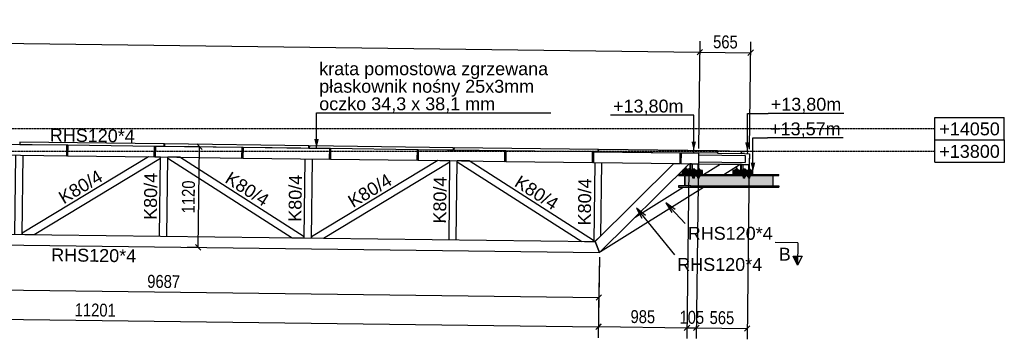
# Model space of a CAD drawing. Header units: millimetres. Extents: x 30 to 208467, y 44 to 15445.
# Tile 25 of 61: x 102619 to 113575, y 7782 to 11336. Entities that reach past the tile are written whole.
import ezdxf

# ---------------------------------------------------------------- set-up
doc = ezdxf.new("R2010")
doc.units = ezdxf.units.MM
doc.linetypes.add('DXK_LINE_DOT3', pattern=[5.9187, 2.979, -0.9799, 0.9799, -0.9799])
doc.styles.add('Arial', font='ARIAL.TTF', dxfattribs={"height": 0.2})
doc.styles.add('Arial Narrow', font='ARIALN.TTF', dxfattribs={"height": 0.2})

# ---------------------------------------------------------------- blocks, each defined once
blk = doc.blocks.new('Part-29275 - 29209')
at = {"color": 7}
for p, q in [((97901, 9009), (99347, 8991)), ((99417, 8990), (100957, 8971)), ((97901, 8889), (109069, 8747)), ((101027, 8970), (109021, 8868)), ((109021, 8868), (109069, 8747))]:
    blk.add_line(p, q, dxfattribs=at)
blk = doc.blocks.new('Part-73665 - 29209')
at = {"color": 7}
for p, q in [((107042, 9773), (107044, 9893)), ((107044, 9893), (107054, 9893)), ((107054, 9893), (107052, 9773)), ((107052, 9773), (107042, 9773))]:
    blk.add_line(p, q, dxfattribs=at)
blk = doc.blocks.new('Part-29213 - 29209')
at = {"color": 7}
for p, q in [((110172, 9754), (110692, 9747)), ((110173, 9834), (110693, 9827)), ((110693, 9827), (110692, 9747))]:
    blk.add_line(p, q, dxfattribs=at)
blk = doc.blocks.new('Part-29609 - 29209')
at = {"color": 7}
for p, q in [((107273, 9769), (105867, 8921)), ((106000, 8908), (107406, 9756)), ((107406, 9768), (107273, 9769)), ((107406, 9756), (107406, 9768)), ((105867, 8921), (105867, 8909)), ((105867, 8909), (106000, 8908))]:
    blk.add_line(p, q, dxfattribs=at)
blk = doc.blocks.new('Part-29301 - 29209')
at = {"color": 7}
for p, q in [((109021, 8868), (109899, 9737)), ((109069, 8747), (110067, 9735)), ((109899, 9737), (109967, 9736)), ((109977, 9736), (110067, 9735)), ((109069, 8747), (109021, 8868))]:
    blk.add_line(p, q, dxfattribs=at)
blk = doc.blocks.new('Part-29270 - 29209')
at = {"color": 7}
for p, q in [((102566, 8950), (102578, 9830)), ((102646, 8949), (102658, 9829))]:
    blk.add_line(p, q, dxfattribs=at)
blk = doc.blocks.new('Part-29271 - 29209')
at = {"color": 7}
for p, q in [((104176, 8930), (104187, 9810)), ((104256, 8929), (104267, 9809))]:
    blk.add_line(p, q, dxfattribs=at)
blk = doc.blocks.new('Part-29272 - 29209')
at = {"color": 7}
for p, q in [((105786, 8909), (105797, 9789)), ((105866, 8908), (105877, 9788))]:
    blk.add_line(p, q, dxfattribs=at)
blk = doc.blocks.new('Part-29273 - 29209')
at = {"color": 7}
for p, q in [((107396, 8889), (107407, 9769)), ((107476, 8888), (107487, 9768))]:
    blk.add_line(p, q, dxfattribs=at)
blk = doc.blocks.new('Part-29274 - 29209')
at = {"color": 7}
for p, q in [((109017, 9748), (109006, 8869)), ((109087, 8933), (109097, 9747)), ((109020, 8869), (109084, 8932)), ((109084, 8932), (109085, 8932)), ((109006, 8869), (109020, 8869))]:
    blk.add_line(p, q, dxfattribs=at)
blk = doc.blocks.new('Part-30377 - 29209')
at = {"color": 7}
for p, q in [((110597, 9660), (110597, 9704)), ((110732, 9660), (110732, 9726)), ((110735, 9660), (110735, 9726))]:
    blk.add_line(p, q, dxfattribs=at)
blk = doc.blocks.new('Part-30378 - 29209')
at = {"color": 7}
for p, q in [((110657, 9727), (110638, 9728)), ((110638, 9728), (110638, 9660)), ((110650, 9660), (110650, 9727)), ((110670, 9660), (110670, 9727))]:
    blk.add_line(p, q, dxfattribs=at)
blk = doc.blocks.new('Part-30339 - 29209')
at = {"color": 7}
for p, q in [((110778, 9660), (110554, 9660)), ((110554, 9660), (110554, 9645)), ((110554, 9645), (110778, 9645)), ((110709, 9645), (110709, 9660)), ((110778, 9645), (110778, 9660))]:
    blk.add_line(p, q, dxfattribs=at)
blk = doc.blocks.new('Bolt-74204 - 29209')
at = {"color": 7}
for p, q in [((110622, 9663), (110574, 9663)), ((110574, 9660), (110574, 9663)), ((110584, 9663), (110584, 9673)), ((110611, 9673), (110584, 9673)), ((110588, 9663), (110588, 9673)), ((110590, 9660), (110590, 9663)), ((110594, 9663), (110594, 9673)), ((110601, 9663), (110601, 9673)), ((110606, 9660), (110606, 9663)), ((110608, 9663), (110608, 9673)), ((110611, 9663), (110611, 9673)), ((110622, 9660), (110622, 9663)), ((110705, 9663), (110657, 9663)), ((110657, 9660), (110657, 9663)), ((110668, 9663), (110668, 9673)), ((110694, 9673), (110668, 9673)), ((110671, 9663), (110671, 9673)), ((110673, 9660), (110673, 9663)), ((110677, 9663), (110677, 9673)), ((110684, 9663), (110684, 9673)), ((110689, 9660), (110689, 9663)), ((110691, 9663), (110691, 9673)), ((110694, 9663), (110694, 9673)), ((110705, 9660), (110705, 9663)), ((110748, 9673), (110735, 9673)), ((110759, 9663), (110735, 9663)), ((110738, 9663), (110738, 9673)), ((110742, 9660), (110742, 9663)), ((110744, 9663), (110744, 9673)), ((110748, 9663), (110748, 9673)), ((110759, 9660), (110759, 9663)), ((110666, 9600), (110666, 9603)), ((110695, 9600), (110666, 9600)), ((110668, 9587), (110668, 9600)), ((110694, 9587), (110668, 9587)), ((110671, 9587), (110671, 9600)), ((110673, 9573), (110673, 9603)), ((110689, 9573), (110673, 9573)), ((110677, 9587), (110677, 9600)), ((110684, 9587), (110684, 9600)), ((110689, 9573), (110689, 9603)), ((110691, 9587), (110691, 9600)), ((110694, 9587), (110694, 9600)), ((110695, 9600), (110695, 9603)), ((110720, 9600), (110720, 9603)), ((110749, 9600), (110720, 9600)), ((110721, 9587), (110721, 9600)), ((110748, 9587), (110721, 9587)), ((110725, 9587), (110725, 9600)), ((110727, 9573), (110727, 9603)), ((110742, 9573), (110727, 9573)), ((110731, 9587), (110731, 9600)), ((110738, 9587), (110738, 9600)), ((110742, 9573), (110742, 9603)), ((110744, 9587), (110744, 9600)), ((110748, 9587), (110748, 9600)), ((110749, 9600), (110749, 9603))]:
    blk.add_line(p, q, dxfattribs=at)
blk = doc.blocks.new('Part-29385 - 29209')
at = {"color": 7}
for p, q in [((109052, 8900), (109053, 8900)), ((109057, 8906), (109059, 8906)), ((109077, 8923), (109077, 8925)), ((109016, 8868), (109016, 8869)), ((109020, 8869), (109020, 8869)), ((109020, 8869), (109020, 8868))]:
    blk.add_line(p, q, dxfattribs=at)
blk = doc.blocks.new('Part-29397 - 29209')
at = {"color": 7}
for p, q in [((97453, 10015), (98047, 10008)), ((98057, 10008), (99014, 9995)), ((99024, 9995), (99294, 9992)), ((97451, 9895), (97709, 9892)), ((97722, 9892), (97856, 9890)), ((97869, 9890), (98045, 9888)), ((98055, 9888), (99012, 9875)), ((99022, 9875), (99293, 9872)), ((101919, 9958), (102169, 9955)), ((102179, 9955), (103144, 9943)), ((103154, 9943), (104119, 9931)), ((104129, 9930), (105094, 9918)), ((105104, 9918), (106069, 9906)), ((106079, 9906), (107044, 9893)), ((107054, 9893), (108019, 9881)), ((108029, 9881), (108993, 9869)), ((109003, 9868), (109968, 9856)), ((101918, 9838), (102167, 9835)), ((102177, 9835), (103142, 9823)), ((103152, 9823), (104117, 9811)), ((104127, 9810), (105092, 9798)), ((105102, 9798), (106067, 9786)), ((106077, 9786), (107042, 9773)), ((107052, 9773), (108017, 9761)), ((108027, 9761), (108992, 9749)), ((109978, 9856), (110173, 9854)), ((110173, 9854), (110172, 9734)), ((109002, 9748), (109967, 9736)), ((109977, 9736), (110075, 9735)), ((110093, 9735), (110172, 9734))]:
    blk.add_line(p, q, dxfattribs=at)
blk = doc.blocks.new('Part-29452 - 29209')
at = {"color": 7}
for p, q in [((110215, 9660), (109991, 9660)), ((109991, 9660), (109991, 9645)), ((109991, 9645), (110215, 9645)), ((110146, 9645), (110146, 9660)), ((110215, 9645), (110215, 9660))]:
    blk.add_line(p, q, dxfattribs=at)
blk = doc.blocks.new('Part-30470 - 29209')
at = {"color": 7}
for p, q in [((110778, 9645), (110554, 9645)), ((110554, 9645), (110554, 9630)), ((110709, 9630), (110709, 9645)), ((110778, 9630), (110778, 9645)), ((110554, 9630), (110778, 9630))]:
    blk.add_line(p, q, dxfattribs=at)
blk = doc.blocks.new('Part-73601 - 29209')
at = {"color": 7}
for p, q in [((105092, 9798), (105094, 9918)), ((105094, 9918), (105104, 9918)), ((105104, 9918), (105102, 9798)), ((105102, 9798), (105092, 9798))]:
    blk.add_line(p, q, dxfattribs=at)
blk = doc.blocks.new('Part-29496 - 29209')
at = {"color": 7}
for p, q in [((110034, 9660), (110034, 9702)), ((110169, 9660), (110169, 9734)), ((110172, 9660), (110172, 9734)), ((110172, 9734), (110172, 9734))]:
    blk.add_line(p, q, dxfattribs=at)
blk = doc.blocks.new('Part-29497 - 29209')
at = {"color": 7}
for p, q in [((110093, 9735), (110075, 9735)), ((110075, 9735), (110075, 9660)), ((110087, 9660), (110087, 9735)), ((110107, 9660), (110107, 9734))]:
    blk.add_line(p, q, dxfattribs=at)
blk = doc.blocks.new('Part-30475 - 29209')
at = {"color": 7}
for p, q in [((110778, 9620), (110554, 9620)), ((110554, 9620), (110554, 9615)), ((110699, 9615), (110778, 9615)), ((110709, 9615), (110709, 9620)), ((110778, 9615), (110778, 9620))]:
    blk.add_line(p, q, dxfattribs=at)
blk = doc.blocks.new('Part-78197 - 29209')
blk.add_hatch(color=96).paths.add_polyline_path([(111065, 9475), (111065, 9487), (111001, 9487), (111001, 9603), (111065, 9603), (111065, 9615), (110778, 9615), (110778, 9615), (110699, 9615), (110699, 9615), (110215, 9615), (110215, 9615), (110136, 9615), (110136, 9615), (109951, 9615), (109951, 9603), (110016, 9603), (110016, 9487), (109951, 9487), (109951, 9475)])
at = {"color": 96}
for p, q in [((110136, 9615), (109951, 9615)), ((109951, 9615), (109951, 9603)), ((109951, 9603), (110016, 9603)), ((110016, 9603), (110016, 9487)), ((110022, 9487), (110022, 9603)), ((110022, 9603), (110087, 9603)), ((110087, 9603), (110087, 9615)), ((110087, 9603), (111065, 9603)), ((110215, 9615), (110699, 9615)), ((110778, 9615), (111065, 9615)), ((111001, 9487), (111001, 9603)), ((111065, 9603), (111065, 9615)), ((110016, 9487), (109951, 9487)), ((109951, 9487), (109951, 9475)), ((109951, 9475), (110087, 9475)), ((110087, 9487), (110022, 9487)), ((110087, 9475), (110087, 9487)), ((110087, 9487), (111065, 9487)), ((110087, 9475), (111065, 9475)), ((111065, 9487), (111065, 9475))]:
    blk.add_line(p, q, dxfattribs=at)
blk = doc.blocks.new('Part-30472 - 29209')
at = {"color": 7}
for p, q in [((110778, 9625), (110554, 9625)), ((110554, 9625), (110554, 9620)), ((110554, 9620), (110778, 9620)), ((110709, 9620), (110709, 9625)), ((110778, 9620), (110778, 9625))]:
    blk.add_line(p, q, dxfattribs=at)
blk = doc.blocks.new('Part-30920 - 29209')
at = {"color": 7}
for p, q in [((104227, 9954), (102622, 9975)), ((102622, 9975), (102622, 9950)), ((102622, 9950), (103144, 9943)), ((103154, 9943), (104119, 9931)), ((104129, 9930), (104226, 9929)), ((104226, 9929), (104227, 9954))]:
    blk.add_line(p, q, dxfattribs=at)
blk = doc.blocks.new('Part-29607 - 29209')
at = {"color": 7}
for p, q in [((104053, 9810), (102648, 8962)), ((102780, 8948), (104186, 9797)), ((104186, 9809), (104053, 9810)), ((104186, 9797), (104186, 9809)), ((102648, 8962), (102647, 8950)), ((102647, 8950), (102780, 8948))]:
    blk.add_line(p, q, dxfattribs=at)
blk = doc.blocks.new('Part-29608 - 29209')
at = {"color": 7}
for p, q in [((104268, 9796), (104268, 9808)), ((104401, 9806), (104268, 9808)), ((104268, 9796), (105652, 8912)), ((105785, 8922), (104401, 9806)), ((105652, 8912), (105785, 8910)), ((105785, 8910), (105785, 8922))]:
    blk.add_line(p, q, dxfattribs=at)
blk = doc.blocks.new('Part-29610 - 29209')
at = {"color": 7}
for p, q in [((107621, 9765), (107488, 9767)), ((107488, 9755), (107488, 9767)), ((107488, 9755), (108873, 8870)), ((109005, 8881), (107621, 9765)), ((109005, 8869), (109005, 8881)), ((108905, 8870), (108905, 8871)), ((108905, 8871), (109005, 8869))]:
    blk.add_line(p, q, dxfattribs=at)
blk = doc.blocks.new('Bolt-74205 - 29209')
at = {"color": 7}
for p, q in [((110059, 9663), (110011, 9663)), ((110011, 9660), (110011, 9663)), ((110021, 9663), (110021, 9673)), ((110048, 9673), (110021, 9673)), ((110025, 9663), (110025, 9673)), ((110027, 9660), (110027, 9663)), ((110031, 9663), (110031, 9673)), ((110038, 9663), (110038, 9673)), ((110042, 9660), (110042, 9663)), ((110045, 9663), (110045, 9673)), ((110048, 9663), (110048, 9673)), ((110059, 9660), (110059, 9663)), ((110142, 9663), (110094, 9663)), ((110094, 9660), (110094, 9663)), ((110105, 9663), (110105, 9673)), ((110131, 9673), (110105, 9673)), ((110108, 9663), (110108, 9673)), ((110110, 9660), (110110, 9663)), ((110114, 9663), (110114, 9673)), ((110121, 9663), (110121, 9673)), ((110126, 9660), (110126, 9663)), ((110128, 9663), (110128, 9673)), ((110131, 9663), (110131, 9673)), ((110142, 9660), (110142, 9663)), ((110185, 9673), (110172, 9673)), ((110196, 9663), (110172, 9663)), ((110175, 9663), (110175, 9673)), ((110179, 9660), (110179, 9663)), ((110181, 9663), (110181, 9673)), ((110185, 9663), (110185, 9673)), ((110196, 9660), (110196, 9663)), ((110103, 9600), (110103, 9603)), ((110132, 9600), (110103, 9600)), ((110105, 9587), (110105, 9600)), ((110131, 9587), (110105, 9587)), ((110108, 9587), (110108, 9600)), ((110110, 9573), (110110, 9603)), ((110126, 9573), (110110, 9573)), ((110114, 9587), (110114, 9600)), ((110121, 9587), (110121, 9600)), ((110126, 9573), (110126, 9603)), ((110128, 9587), (110128, 9600)), ((110131, 9587), (110131, 9600)), ((110132, 9600), (110132, 9603)), ((110157, 9600), (110157, 9603)), ((110186, 9600), (110157, 9600)), ((110158, 9587), (110158, 9600)), ((110185, 9587), (110158, 9587)), ((110161, 9587), (110161, 9600)), ((110164, 9573), (110164, 9603)), ((110179, 9573), (110164, 9573)), ((110168, 9587), (110168, 9600)), ((110175, 9587), (110175, 9600)), ((110179, 9573), (110179, 9603)), ((110181, 9587), (110181, 9600)), ((110185, 9587), (110185, 9600)), ((110186, 9600), (110186, 9603))]:
    blk.add_line(p, q, dxfattribs=at)
blk = doc.blocks.new('Part-29789 - 29209')
at = {"color": 7}
for p, q in [((110215, 9630), (109991, 9630)), ((109991, 9630), (109991, 9625)), ((109991, 9625), (110215, 9625)), ((110146, 9625), (110146, 9630)), ((110215, 9625), (110215, 9630))]:
    blk.add_line(p, q, dxfattribs=at)
blk = doc.blocks.new('GridLine-30830 - 29209')
at = {"color": 6}
for p, q in [((88460, 10000), (89233, 10000)), ((88460, 9750), (88460, 10000)), ((89233, 9750), (89233, 10000)), ((112801, 10000), (113575, 10000)), ((112801, 9750), (112801, 10000)), ((113575, 9750), (113575, 10000)), ((88460, 9750), (89233, 9750)), ((112801, 9750), (113575, 9750))]:
    blk.add_line(p, q, dxfattribs=at)
at = {"color": 6, "linetype": 'DXK_LINE_DOT3'}
blk.add_line((89233, 9875), (112801, 9875), dxfattribs=at)
at = {"color": 7, "style": 'Arial'}
for p in [(88510, 9800), (112851, 9800)]:
    blk.add_text('+13800', height=143.3, dxfattribs=at).set_placement(p)
blk = doc.blocks.new('Part-29785 - 29209')
at = {"color": 7}
for p, q in [((110215, 9645), (109991, 9645)), ((109991, 9645), (109991, 9630)), ((110146, 9630), (110146, 9645)), ((110215, 9630), (110215, 9645)), ((109991, 9630), (110215, 9630))]:
    blk.add_line(p, q, dxfattribs=at)
blk = doc.blocks.new('Part-29787 - 29209')
at = {"color": 7}
for p, q in [((110215, 9620), (109991, 9620)), ((109991, 9620), (109991, 9615)), ((110136, 9615), (110215, 9615)), ((110146, 9615), (110146, 9620)), ((110215, 9615), (110215, 9620))]:
    blk.add_line(p, q, dxfattribs=at)
blk = doc.blocks.new('Part-29788 - 29209')
at = {"color": 7}
for p, q in [((110215, 9625), (109991, 9625)), ((109991, 9625), (109991, 9620)), ((109991, 9620), (110215, 9620)), ((110146, 9620), (110146, 9625)), ((110215, 9620), (110215, 9625))]:
    blk.add_line(p, q, dxfattribs=at)
blk = doc.blocks.new('Part-30910 - 29209')
at = {"color": 7}
for p, q in [((109061, 9868), (109061, 9893)), ((110649, 9872), (110383, 9876)), ((110384, 9851), (110384, 9876)), ((110648, 9847), (110649, 9872)), ((110383, 9851), (110648, 9847))]:
    blk.add_line(p, q, dxfattribs=at)
blk = doc.blocks.new('GridLine-29845 - 29209')
at = {"color": 6}
for p, q in [((88460, 10250), (89233, 10250)), ((88460, 10000), (88460, 10250)), ((89233, 10000), (89233, 10250)), ((112801, 10250), (113574, 10250)), ((112801, 10000), (112801, 10250)), ((113574, 10000), (113574, 10250)), ((88460, 10000), (89233, 10000)), ((112801, 10000), (113574, 10000))]:
    blk.add_line(p, q, dxfattribs=at)
at = {"color": 6, "linetype": 'DXK_LINE_DOT3'}
blk.add_line((89233, 10125), (112801, 10125), dxfattribs=at)
at = {"color": 7, "style": 'Arial'}
for p in [(88510, 10050), (112851, 10050)]:
    blk.add_text('+14050', height=143.3, dxfattribs=at).set_placement(p)
blk = doc.blocks.new('Part-30907 - 29209')
at = {"color": 7}
for p, q in [((105842, 9934), (105841, 9909)), ((105841, 9909), (106069, 9906)), ((107447, 9913), (105842, 9934)), ((106079, 9906), (107044, 9893)), ((107054, 9893), (107446, 9888)), ((107446, 9888), (107447, 9913))]:
    blk.add_line(p, q, dxfattribs=at)
blk = doc.blocks.new('Part-30285 - 29209')
at = {"color": 7}
for p, q in [((110227, 9615), (110412, 9730)), ((110412, 9730), (110634, 9728)), ((110454, 9615), (110634, 9728)), ((109082, 8760), (110229, 9475)), ((109468, 9142), (110002, 9475))]:
    blk.add_line(p, q, dxfattribs=at)
blk = doc.blocks.new('Part-30473 - 29209')
at = {"color": 7}
for p, q in [((110778, 9630), (110554, 9630)), ((110554, 9630), (110554, 9625)), ((110554, 9625), (110778, 9625)), ((110709, 9625), (110709, 9630)), ((110778, 9625), (110778, 9630))]:
    blk.add_line(p, q, dxfattribs=at)
blk = doc.blocks.new('Part-30909 - 29209')
at = {"color": 7}
for p, q in [((110383, 9876), (109061, 9893)), ((109061, 9893), (109061, 9868)), ((109061, 9868), (109968, 9856)), ((110119, 9854), (110119, 9879)), ((110383, 9876), (110383, 9851)), ((109978, 9856), (110119, 9854)), ((110383, 9851), (110173, 9854))]:
    blk.add_line(p, q, dxfattribs=at)
blk = doc.blocks.new('Part-30913 - 29209')
at = {"color": 7}
for p, q in [((110716, 9872), (110649, 9872)), ((110649, 9847), (110650, 9872)), ((110716, 9872), (110715, 9847)), ((110684, 9847), (110648, 9847))]:
    blk.add_line(p, q, dxfattribs=at)
blk = doc.blocks.new('Part-30914 - 29209')
at = {"color": 7}
for p, q in [((104232, 9954), (104231, 9929)), ((104231, 9929), (105094, 9918)), ((105837, 9934), (104232, 9954)), ((105104, 9918), (105836, 9909)), ((105836, 9909), (105837, 9934))]:
    blk.add_line(p, q, dxfattribs=at)
blk = doc.blocks.new('Part-73633 - 29209')
at = {"color": 7}
for p, q in [((106067, 9786), (106069, 9906)), ((106069, 9906), (106079, 9906)), ((106079, 9906), (106077, 9786)), ((106077, 9786), (106067, 9786))]:
    blk.add_line(p, q, dxfattribs=at)
blk = doc.blocks.new('Part-30917 - 29209')
at = {"color": 7}
for p, q in [((107452, 9913), (107451, 9888)), ((107451, 9888), (108019, 9881)), ((109056, 9893), (107452, 9913)), ((108029, 9881), (108993, 9869)), ((109003, 9868), (109056, 9868)), ((109056, 9868), (109056, 9893))]:
    blk.add_line(p, q, dxfattribs=at)
blk = doc.blocks.new('Part-72737 - 29209')
at = {"color": 7}
for p, q in [((103142, 9823), (103144, 9943)), ((103144, 9943), (103154, 9943)), ((103154, 9943), (103152, 9823)), ((103152, 9823), (103142, 9823))]:
    blk.add_line(p, q, dxfattribs=at)
blk = doc.blocks.new('Part-72740 - 29209')
at = {"color": 7}
for p, q in [((109967, 9736), (109968, 9856)), ((109968, 9856), (109978, 9856)), ((109978, 9856), (109977, 9736)), ((109977, 9736), (109967, 9736))]:
    blk.add_line(p, q, dxfattribs=at)
blk = doc.blocks.new('Part-73569 - 29209')
at = {"color": 7}
for p, q in [((104117, 9811), (104119, 9931)), ((104119, 9931), (104129, 9930)), ((104129, 9930), (104127, 9810)), ((104127, 9810), (104117, 9811))]:
    blk.add_line(p, q, dxfattribs=at)
blk = doc.blocks.new('Part-73697 - 29209')
at = {"color": 7}
for p, q in [((108017, 9761), (108019, 9881)), ((108019, 9881), (108029, 9881)), ((108029, 9881), (108027, 9761)), ((108027, 9761), (108017, 9761))]:
    blk.add_line(p, q, dxfattribs=at)
blk = doc.blocks.new('Part-73729 - 29209')
at = {"color": 7}
for p, q in [((108992, 9749), (108993, 9869)), ((108993, 9869), (109003, 9868)), ((109003, 9868), (109002, 9748)), ((109002, 9748), (108992, 9749))]:
    blk.add_line(p, q, dxfattribs=at)
blk = doc.blocks.new('Part-74096 - 29209')
at = {"color": 7}
for p, q in [((110684, 9847), (110738, 9846)), ((110738, 9846), (110736, 9726)), ((110172, 9734), (110638, 9728)), ((110657, 9727), (110736, 9726))]:
    blk.add_line(p, q, dxfattribs=at)
blk = doc.blocks.new('StraightDimension-35887 - 29209')
at = {"color": 174}
for p, q in [((110173, 9804), (110147, 7790)), ((110737, 9796), (110712, 7782)), ((110179, 7939), (110118, 7880)), ((110148, 7910), (110713, 7902)), ((110683, 7873), (110744, 7932))]:
    blk.add_line(p, q, dxfattribs=at)
at = {"color": 30, "style": 'Arial Narrow'}
blk.add_text('565', height=143.2, rotation=359.2723, dxfattribs=at).set_placement((110295, 7953))
blk = doc.blocks.new('StraightDimension-34846 - 29209')
at = {"color": 174}
for p, q in [((91328, 10143), (91343, 11336)), ((91372, 11245), (91311, 11186)), ((91342, 11216), (110187, 10976)), ((110174, 9904), (110189, 11096)), ((110157, 10947), (110218, 11006))]:
    blk.add_line(p, q, dxfattribs=at)
at = {"color": 30, "style": 'Arial Narrow'}
blk.add_text('18847', height=143.2, rotation=359.2723, dxfattribs=at).set_placement((100537, 11144))
blk = doc.blocks.new('StraightDimension-36250 - 29209')
at = {"color": 174}
for p, q in [((99382, 8821), (99375, 8251)), ((109069, 8697), (109061, 8127)), ((99407, 8400), (99346, 8341)), ((99377, 8371), (109063, 8247)), ((109033, 8218), (109093, 8277))]:
    blk.add_line(p, q, dxfattribs=at)
at = {"color": 30, "style": 'Arial Narrow'}
blk.add_text('9687', height=143.2, rotation=359.2723, dxfattribs=at).set_placement((104038, 8356))
blk = doc.blocks.new('StraightDimension-35889 - 29209')
at = {"color": 174}
for p, q in [((110066, 9685), (110042, 7791)), ((109069, 8697), (109057, 7803)), ((109089, 7953), (109029, 7893)), ((109059, 7923), (110044, 7911)), ((110013, 7881), (110074, 7940))]:
    blk.add_line(p, q, dxfattribs=at)
at = {"color": 30, "style": 'Arial Narrow'}
blk.add_text('985', height=143.2, rotation=359.2723, dxfattribs=at).set_placement((109415, 7964))
blk = doc.blocks.new('StraightDimension-34845 - 29209')
at = {"color": 174}
for p, q in [((110174, 9904), (110189, 11096)), ((110739, 9896), (110754, 11089)), ((110218, 11006), (110157, 10947)), ((110187, 10976), (110752, 10969)), ((110722, 10939), (110783, 10999))]:
    blk.add_line(p, q, dxfattribs=at)
at = {"color": 30, "style": 'Arial Narrow'}
blk.add_text('565', height=143.2, rotation=359.2723, dxfattribs=at).set_placement((110334, 11019))
blk = doc.blocks.new('StraightDimension-34870 - 29209')
at = {"color": 174}
for p, q in [((104620, 9924), (104500, 9926)), ((104649, 9894), (104590, 9955)), ((104606, 8804), (104620, 9924)), ((104605, 8804), (104486, 8806)), ((104576, 8835), (104635, 8774))]:
    blk.add_line(p, q, dxfattribs=at)
at = {"color": 30, "style": 'Arial Narrow'}
blk.add_text('1120', height=143.2, rotation=89.2726, dxfattribs=at).set_placement((104565, 9182))
blk = doc.blocks.new('StraightDimension-35888 - 29209')
at = {"color": 174}
for p, q in [((110173, 9804), (110147, 7790)), ((110066, 9685), (110042, 7791)), ((110074, 7941), (110013, 7881)), ((110044, 7911), (110148, 7910)), ((110118, 7880), (110179, 7939))]:
    blk.add_line(p, q, dxfattribs=at)
at = {"color": 30, "style": 'Arial Narrow'}
blk.add_text('105', height=143.2, rotation=359.2723, dxfattribs=at).set_placement((109960, 7957))
blk = doc.blocks.new('StraightDimension-35890 - 29209')
at = {"color": 174}
for p, q in [((97870, 8899), (97857, 7942)), ((109069, 8697), (109057, 7800)), ((97889, 8092), (97829, 8032)), ((97859, 8062), (109059, 7920)), ((109028, 7890), (109089, 7949))]:
    blk.add_line(p, q, dxfattribs=at)
at = {"color": 30, "style": 'Arial Narrow'}
blk.add_text('11201', height=143.2, rotation=359.2723, dxfattribs=at).set_placement((103231, 8039))
blk = doc.blocks.new('Unknown-33419 - 29209')
blk.add_hatch(color=6).paths.add_polyline_path([(110741, 9972), (110716, 9872), (110691, 9972)])
at = {"color": 6}
for p, q in [((110716, 9872), (110716, 10294)), ((110716, 10294), (110946, 10294)), ((111790, 10294), (110946, 10294))]:
    blk.add_line(p, q, dxfattribs=at)
at = {"color": 6, "style": 'Arial'}
blk.add_text('+13,80m', height=143.3, dxfattribs=at).set_placement((110976, 10324))
blk = doc.blocks.new('Mark-29906 - 29209')
at = {"color": 30, "style": 'Arial'}
blk.add_text('K80/4', height=143.3, rotation=89.2726, dxfattribs=at).set_placement((105753, 9088))
blk = doc.blocks.new('Mark-29914 - 29209')
at = {"color": 136}
for p, q in [((109482, 9241), (109905, 8723)), ((109482, 9241), (109542, 9128)), ((109581, 9160), (109482, 9241))]:
    blk.add_line(p, q, dxfattribs=at)
at = {"color": 30, "style": 'Arial'}
blk.add_text('RHS120*4', height=143.3, dxfattribs=at).set_placement((109935, 8543))
blk = doc.blocks.new('Mark-29997 - 29209')
at = {"color": 30, "style": 'Arial'}
blk.add_text('K80/4', height=143.3, rotation=31.1173, dxfattribs=at).set_placement((103109, 9281))
blk = doc.blocks.new('Mark-29999 - 29209')
at = {"color": 30, "style": 'Arial'}
blk.add_text('K80/4', height=143.3, rotation=31.1173, dxfattribs=at).set_placement((106328, 9240))
blk = doc.blocks.new('Mark-30532 - 29209')
at = {"color": 136}
for p, q in [((109810, 9301), (110022, 9069)), ((109810, 9301), (109876, 9192)), ((109913, 9226), (109810, 9301))]:
    blk.add_line(p, q, dxfattribs=at)
at = {"color": 30, "style": 'Arial'}
blk.add_text('RHS120*4', height=143.3, dxfattribs=at).set_placement((110052, 8889))
blk = doc.blocks.new('Mark-29905 - 29209')
at = {"color": 30, "style": 'Arial'}
blk.add_text('K80/4', height=143.3, rotation=89.2726, dxfattribs=at).set_placement((104144, 9109))
blk = doc.blocks.new('Mark-29907 - 29209')
at = {"color": 30, "style": 'Arial'}
blk.add_text('K80/4', height=143.3, rotation=89.2726, dxfattribs=at).set_placement((107363, 9068))
blk = doc.blocks.new('Mark-29908 - 29209')
at = {"color": 30, "style": 'Arial'}
blk.add_text('K80/4', height=143.3, rotation=89.2726, dxfattribs=at).set_placement((108973, 9048))
blk = doc.blocks.new('Mark-29909 - 29209')
at = {"color": 30, "style": 'Arial'}
blk.add_text('RHS120*4', height=143.3, rotation=359.2723, dxfattribs=at).set_placement((102969, 8650))
blk = doc.blocks.new('Mark-29943 - 29209')
at = {"color": 30, "style": 'Arial'}
blk.add_text('RHS120*4', height=143.3, rotation=359.2723, dxfattribs=at).set_placement((102953, 9982))
blk = doc.blocks.new('Mark-29998 - 29209')
at = {"color": 30, "style": 'Arial'}
blk.add_text('K80/4', height=143.3, rotation=327.4273, dxfattribs=at).set_placement((104892, 9534))
blk = doc.blocks.new('Mark-30000 - 29209')
at = {"color": 30, "style": 'Arial'}
blk.add_text('K80/4', height=143.3, rotation=327.4273, dxfattribs=at).set_placement((108112, 9493))
blk = doc.blocks.new('Unknown-33427 - 29209')
blk.add_hatch(color=6).paths.add_polyline_path([(110803, 9745), (110778, 9645), (110753, 9745)])
at = {"color": 6}
for p, q in [((110778, 9645), (110778, 10021)), ((110778, 10021), (110939, 10021)), ((111783, 10021), (110939, 10021))]:
    blk.add_line(p, q, dxfattribs=at)
at = {"color": 6, "style": 'Arial'}
blk.add_text('+13,57m', height=143.3, dxfattribs=at).set_placement((110969, 10051))
blk = doc.blocks.new('Unknown-33414 - 29209')
blk.add_hatch(color=6).paths.add_polyline_path([(110144, 9979), (110119, 9879), (110094, 9979)])
at = {"color": 6}
for p, q in [((110035, 10274), (109191, 10274)), ((110119, 10274), (110035, 10274)), ((110119, 9879), (110119, 10274))]:
    blk.add_line(p, q, dxfattribs=at)
at = {"color": 6, "style": 'Arial'}
blk.add_text('+13,80m', height=143.3, dxfattribs=at).set_placement((109221, 10304))
blk = doc.blocks.new('SectionMark-33883 - 29209')
for points in [[(92048, 8950), (92098, 8949), (92047, 8850)], [(111224, 8706), (111274, 8705), (111272, 8605)]]:
    blk.add_hatch(color=5).paths.add_polyline_path(points)
at = {"color": 5}
for p, q in [((92050, 9100), (92047, 8850)), ((92050, 9100), (92300, 9097)), ((92047, 8850), (91998, 8951)), ((92098, 8949), (91998, 8951)), ((92047, 8850), (92098, 8949)), ((111276, 8855), (111026, 8859)), ((111276, 8855), (111272, 8605)), ((111224, 8706), (111324, 8705)), ((111272, 8605), (111224, 8706)), ((111324, 8705), (111272, 8605))]:
    blk.add_line(p, q, dxfattribs=at)
at = {"color": 5, "style": 'Arial'}
for p in [(92123, 8899), (111065, 8658)]:
    blk.add_text('B', height=143, rotation=359.2723, dxfattribs=at).set_placement(p)
blk = doc.blocks.new('Text-78140 - 29209')
blk.add_hatch(color=136).paths.add_polyline_path([(105947, 10008), (105922, 9908), (105897, 10008)])
at = {"color": 136}
for p, q in [((105922, 9908), (105922, 10299)), ((105922, 10299), (108528, 10299))]:
    blk.add_line(p, q, dxfattribs=at)
at = {"color": 30, "style": 'Arial'}
for s, p in [('krata pomostowa zgrzewana', (105952, 10719)), ('płaskownik nośny 25x3mm', (105952, 10524)), ('oczko 34,3 x 38,1 mm', (105952, 10329))]:
    blk.add_text(s, height=143.26, dxfattribs=at).set_placement(p)

msp = doc.modelspace()

# ---------------------------------------------------------------- block references
for name in ['StraightDimension-34846 - 29209', 'StraightDimension-34845 - 29209', 'Text-78140 - 29209', 'Unknown-33414 - 29209', 'Unknown-33419 - 29209', 'GridLine-29845 - 29209', 'Unknown-33427 - 29209', 'Mark-29943 - 29209', 'GridLine-30830 - 29209', 'Part-29397 - 29209', 'Part-30920 - 29209', 'Part-72737 - 29209', 'Part-73569 - 29209', 'Part-30914 - 29209', 'StraightDimension-34870 - 29209', 'Part-73601 - 29209', 'Part-30907 - 29209', 'Part-73633 - 29209', 'Part-73665 - 29209', 'Part-30917 - 29209', 'Part-73697 - 29209', 'Part-73729 - 29209', 'Part-30910 - 29209', 'Part-30909 - 29209', 'Part-30913 - 29209', 'Part-29270 - 29209', 'Part-29607 - 29209', 'Part-29271 - 29209', 'Part-29608 - 29209', 'Part-29272 - 29209', 'Part-29609 - 29209', 'Part-29273 - 29209', 'Part-29610 - 29209', 'StraightDimension-35888 - 29209', 'Part-72740 - 29209', 'StraightDimension-35887 - 29209', 'Part-74096 - 29209', 'Part-29213 - 29209', 'Mark-29997 - 29209', 'Mark-29998 - 29209', 'Part-29274 - 29209', 'Part-29301 - 29209', 'StraightDimension-35889 - 29209', 'Part-30285 - 29209', 'Part-29452 - 29209', 'Part-29785 - 29209', 'Bolt-74205 - 29209', 'Part-29496 - 29209', 'Part-29497 - 29209', 'Part-30339 - 29209', 'Part-30470 - 29209', 'Bolt-74204 - 29209', 'Part-30377 - 29209', 'Part-30378 - 29209', 'Mark-29905 - 29209', 'Mark-29906 - 29209', 'Mark-29999 - 29209', 'Mark-29907 - 29209', 'Mark-30000 - 29209', 'Mark-29908 - 29209', 'Part-78197 - 29209', 'Part-29789 - 29209', 'Part-29788 - 29209', 'Part-29787 - 29209', 'Part-30473 - 29209', 'Part-30472 - 29209', 'Part-30475 - 29209', 'Mark-29914 - 29209', 'Mark-30532 - 29209', 'SectionMark-33883 - 29209', 'Part-29275 - 29209', 'StraightDimension-35890 - 29209', 'Part-29385 - 29209', 'StraightDimension-36250 - 29209', 'Mark-29909 - 29209']:
    msp.add_blockref(name, (0, 0))

doc.saveas('drawing.dxf')
